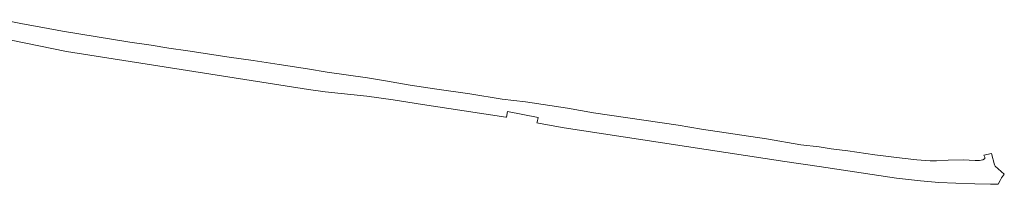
# Model space of a CAD drawing. Header units: metres. Extents: x 89394 to 92106, y 463550 to 466167.
# Tile 112 of 112: x 91543 to 92106, y 464994 to 465088. Entities that reach past the tile are written whole.
import ezdxf

# ---------------------------------------------------------------- set-up
doc = ezdxf.new("R2010")
doc.units = ezdxf.units.M
doc.layers.add('B-PV-OG-TERREIN_BEGROEID-GV', color=7, linetype='Continuous', lineweight=18)

msp = doc.modelspace()

# ---------------------------------------------------------------- linework, layer by layer
at = {"layer": 'B-PV-OG-TERREIN_BEGROEID-GV', "flags": 128}
msp.add_lwpolyline([(91529.74, 465078.046), (91569.859, 465069.774), (91708.141, 465048.227), (91717.7, 465046.875), (91741.52, 465044.287), (91756.622, 465042.194), (91773.306, 465039.663), (91821.003, 465032.428), (91821.269, 465032.378), (91821.906, 465035.537), (91839.37, 465032.216), (91838.832, 465029.567), (91838.735, 465029.092), (91840.639, 465028.734), (91854.228, 465026.186), (91980.456, 465007.115), (92000, 465004.162), (92044.178, 464997.499), (92057.926, 464995.991), (92068.283, 464995.102), (92078.062, 464994.606), (92088.899, 464994.307), (92097.891, 464994.017), (92102.297, 464994.108), (92103.337, 464996.17), (92104.242, 464997.69), (92105.255, 464999.138), (92105.79, 464999.812), (92100.658, 465004.298), (92100.216, 465005.202), (92098.412, 465011.551), (92094.108, 465010.717), (92094.574, 465009.562), (92094.694, 465009.143), (92094.643, 465008.799), (92094.42, 465008.579), (92093.447, 465007.979), (92091.624, 465007.547), (92089.115, 465007.599), (92082.3, 465007.921), (92073.736, 465007.724), (92066.967, 465007.32), (92063.375, 465007.44), (92055.775, 465007.927), (92047.414, 465008.886), (92031.801, 465010.895), (92016.311, 465013.052), (92006.869, 465014.263), (92000, 465015.421), (91989.58, 465016.582), (91969.886, 465019.903), (91932.681, 465025.585), (91919.344, 465027.698), (91870.964, 465034.918), (91856.089, 465037.487), (91832.113, 465041.075), (91818.854, 465042.703), (91800.453, 465045.589), (91780.194, 465048.462), (91766.291, 465050.643), (91752.234, 465053.141), (91741.886, 465054.847), (91718.922, 465058.093), (91707.499, 465059.942), (91691.421, 465062.341), (91676.484, 465064.662), (91662.923, 465066.666), (91639.246, 465070.298), (91628.32, 465071.812), (91618.228, 465073.534), (91606.116, 465075.268), (91567.503, 465081.459), (91556.319, 465083.473), (91544.684, 465085.633), (91533.217, 465088.005)], dxfattribs=at)

doc.saveas('drawing.dxf')
